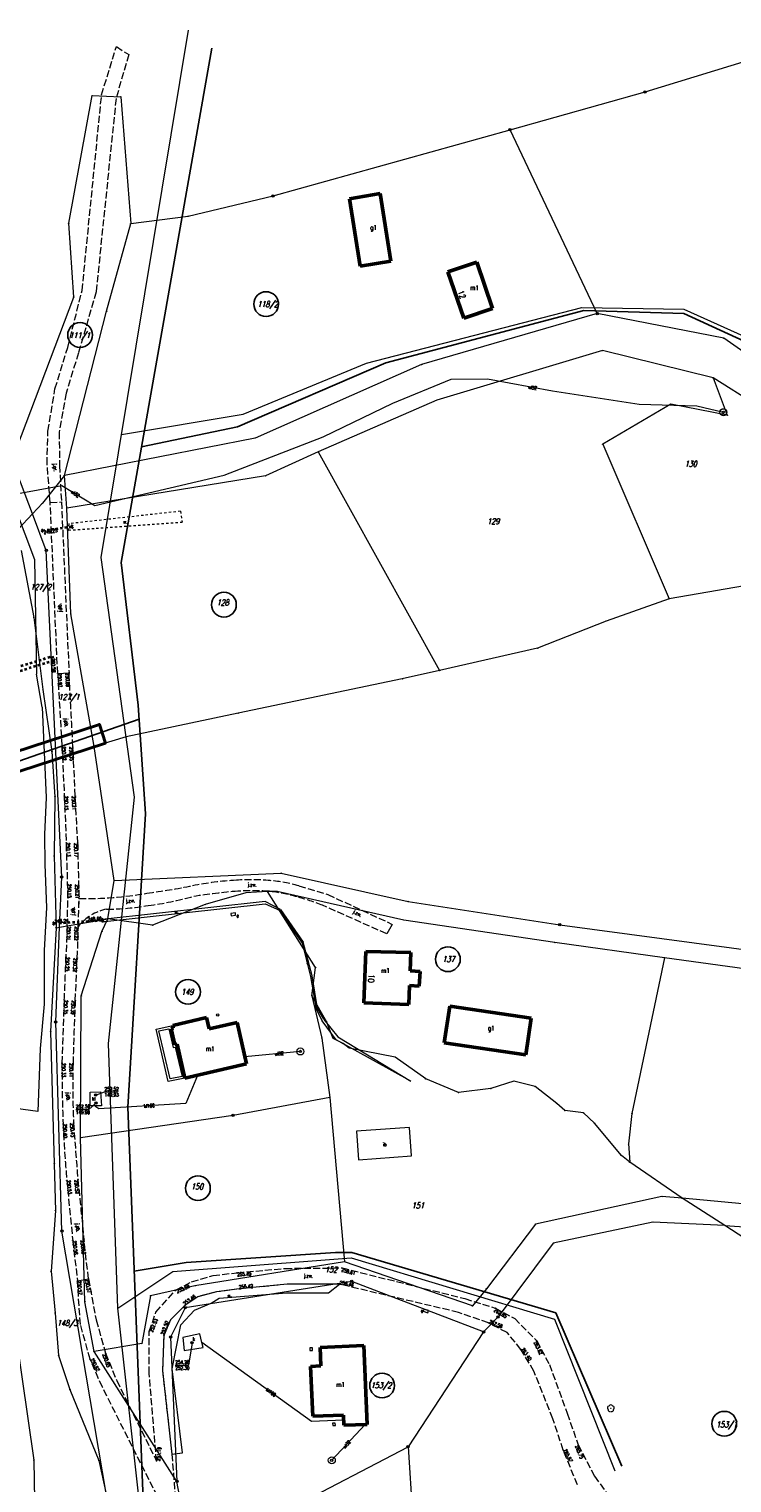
# Model space of a CAD drawing. Header units: metres. Extents: x 8389512 to 8390482, y 5507926 to 5510333.
# Tile 47 of 49: x 8390108 to 8390258, y 5509765 to 5510076. Entities that reach past the tile are written whole.
import ezdxf
from ezdxf.enums import TextEntityAlignment as Align

# ---------------------------------------------------------------- set-up
doc = ezdxf.new("R2010")
doc.units = ezdxf.units.M
doc.header["$MEASUREMENT"] = 0
for name, pattern in [('1', [0]), ('2_14', [1, -1]), ('2_OTDI', [0]), ('2_OTKJ', [2, 1.5, -0.5]), ('2_OTKR', [0]), ('2_OTKZ_B', [1, 0.5, -0.5]), ('2_OTWM', [1, 0.5, -0.5]), ('2_OTWP', [0]), ('3_EGBB03', [0]), ('3_EGBO', [0]), ('3_EGBT', [0]), ('3_EGBU_A', [0]), ('4_SUKM', [0]), ('4_SUKP', [0]), ('4_SUPK', [0]), ('4_SUWP', [0])]:
    doc.linetypes.add(name, pattern=pattern)
doc.layers.get('0').update_dxf_attribs({"color": 252, "linetype": 'CONTINUOUS', "lineweight": 100})
for name, color, linetype, lineweight in [('Dzialki', 252, '1', 18), ('EADTD_T_0', 252, 'CONTINUOUS', 25), ('EGBB_E_T_0', 252, 'CONTINUOUS', 20), ('EGBB_L_0', 252, '3_EGBU_A', 50), ('EGBE_L_0', 252, '3_EGBT', 18), ('EGBE_L_4', 252, '3_EGBO', 18), ('EGBE_T_0', 252, 'CONTINUOUS', 18), ('Numery_dzialek', 252, 'CONTINUOUS', 13), ('OTD_E_T_7', 252, 'CONTINUOUS', 0), ('OTD_L_14', 252, '2_OTDI', 18), ('OTK_E_T_0', 252, 'CONTINUOUS', 0), ('OTK_E_T_4', 252, 'CONTINUOUS', 0), ('OTK_L_0', 252, '2_OTKJ', 18), ('OTK_L_5', 252, 'CONTINUOUS', 18), ('OTK_L_8', 252, 'CONTINUOUS', 35), ('OTR_T_0', 252, 'CONTINUOUS', 18), ('OTW_E_T_2', 252, 'CONTINUOUS', 0), ('OTW_L_0', 252, '2_OTWP', 18), ('OTW_L_3', 252, 'CONTINUOUS', 18), ('OTZ_T_0', 252, 'CONTINUOUS', 18), ('Oz działek', 3, 'CONTINUOUS', 25), ('PROJEKTOWANA KANALIZACJA', 1, 'CONTINUOUS', 25), ('PROJEKTOWANA WODA', 220, 'CONTINUOUS', 18), ('Punkty', 252, 'CONTINUOUS', 9), ('Rury osłonowe', 20, 'CONTINUOUS', 40), ('SUE_E_T_1', 252, 'CONTINUOUS', 0), ('SUE_T_4', 252, 'CONTINUOUS', 18), ('SUK_E_T_2', 252, 'CONTINUOUS', 0), ('SUK_L_3', 252, '4_SUKM', 18), ('SUP_E_T_1', 7, 'CONTINUOUS', 0), ('SUP_L_1', 252, '4_SUPK', 18), ('SUP_T_4', 7, 'CONTINUOUS', 18), ('SUW_T_3', 252, 'CONTINUOUS', 18), ('SUWP_E_T_0', 5, 'CONTINUOUS', 0), ('SUWP_L_0', 5, '4_SUWP', 18)]:
    doc.layers.add(name, color=color, linetype=linetype, lineweight=lineweight)
for name, color, linetype, lineweight, true_color in [('SUKP_E_T_0', 7, 'CONTINUOUS', 0, 0x803300), ('SUKP_L_0', 7, '4_SUKP', 18, 0x803300), ('SUKR_T_0', 7, 'CONTINUOUS', 18, 0x803300)]:
    doc.layers.add(name, color=color, linetype=linetype, lineweight=lineweight, true_color=true_color)
doc.styles.get("Standard").update_dxf_attribs({"font": 'Simplex.SHX', "width": 0.75})

# ---------------------------------------------------------------- blocks, each defined once
blk = doc.blocks.new('GRT')
at = {"linetype": 'Continuous'}
blk.add_circle((0, 0), 0.25, dxfattribs=at)
blk = doc.blocks.new('GRO')
at = {"linetype": 'Continuous'}
blk.add_circle((0, 0), 0.045, dxfattribs=at)
blk = doc.blocks.new('2_OTRS')
at = {"linetype": 'Continuous'}
blk.add_circle((0, 0), 0.045, dxfattribs=at)
blk = doc.blocks.new('2_OTZL')
at = {"linetype": 'Continuous'}
blk.add_circle((0, 0), 0.045, dxfattribs=at)
for centre, start, end in [((-0.36, 0.12), 102.1445, 221.86), ((0, 0.38), 30.1401, 149.8599), ((0.36, 0.12), 318.14, 77.8555), ((-0.22, -0.3), 174.1482, 293.8542), ((0.22, -0.3), 246.1458, 5.8518)]:
    blk.add_arc(centre, 0.375, start, end, dxfattribs=at)
blk = doc.blocks.new('3_EGBP12_01')
at = {"linetype": 'Continuous'}
blk.add_circle((0, 0), 0.25, dxfattribs=at)
blk = doc.blocks.new('4_SUES')
at = {"linetype": 'Continuous'}
for p, q in [((0.5, 0.25), (-0.5, 0.25)), ((-0.5, 0.25), (-0.5, -0.25)), ((0.5, -0.25), (0.5, 0.25)), ((-0.5, -0.25), (0.5, -0.25))]:
    blk.add_line(p, q, dxfattribs=at)
blk = doc.blocks.new('4_SUPS')
at = {"linetype": 'Continuous'}
blk.add_circle((0, 0), 0.0625, dxfattribs=at)
blk = doc.blocks.new('4_SUPW')
at = {"linetype": 'Continuous'}
blk.add_circle((0, 0), 0.25, dxfattribs=at)
blk = doc.blocks.new('4_SUWS')
at = {"linetype": 'Continuous'}
for radius in [0.75, 0.25]:
    blk.add_circle((0, 0), radius, dxfattribs=at)

msp = doc.modelspace()

# ---------------------------------------------------------------- linework, layer by layer
at = {"layer": 'Dzialki'}
for p, q in [((8390239.54, 5510062.19), (8390283.23, 5510075.65)), ((8390116.24, 5510034.1), (8390121.26, 5510061.43)), ((8390121.26, 5510061.43), (8390127.38, 5510061.19)), ((8390210.65, 5510054.13), (8390239.54, 5510062.19)), ((8390127.38, 5510061.19), (8390129.53, 5510034.05)), ((8390159.96, 5510039.97), (8390210.65, 5510054.13)), ((8390229.32, 5510014.8), (8390210.65, 5510054.13)), ((8390141.83, 5510035.62), (8390159.96, 5510039.97)), ((8390117.31, 5510018.32), (8390116.24, 5510034.1)), ((8390124.36, 5510015.28), (8390129.53, 5510034.05)), ((8390129.53, 5510034.05), (8390141.83, 5510035.62)), ((8390104.15, 5509983.43), (8390117.31, 5510018.32)), ((8390115.34, 5509980.16), (8390124.36, 5510015.28)), ((8390229.32, 5510014.8), (8390191.72, 5510003.88)), ((8390256.39, 5510009.5), (8390229.32, 5510014.8)), ((8390275.2, 5509996.32), (8390256.39, 5510009.5)), ((8390230.45, 5510006.87), (8390195.02, 5509996.3)), ((8390254.09, 5510001.03), (8390230.45, 5510006.87)), ((8390191.72, 5510003.88), (8390156.13, 5509988.17)), ((8390263.19, 5509995.35), (8390254.09, 5510001.03)), ((8390254.09, 5510001.03), (8390257.14, 5509993.04)), ((8390195.02, 5509996.3), (8390169.63, 5509985.22)), ((8390245.05, 5509995.39), (8390230.5, 5509986.85)), ((8390257.14, 5509993.04), (8390245.05, 5509995.39)), ((8390156.13, 5509988.17), (8390115.34, 5509980.16)), ((8390230.5, 5509986.85), (8390244.68, 5509953.78)), ((8390169.63, 5509985.22), (8390158.32, 5509980.05)), ((8390169.63, 5509985.22), (8390195.59, 5509938.42)), ((8390108.49, 5509971.95), (8390104.15, 5509983.43)), ((8390115.34, 5509980.16), (8390110.63, 5509974.2)), ((8390115.86, 5509973.18), (8390115.34, 5509980.16)), ((8390158.32, 5509980.05), (8390115.86, 5509973.18)), ((8390108.49, 5509971.95), (8390105.4, 5509968.69)), ((8390110.63, 5509974.2), (8390108.49, 5509971.95)), ((8390111.45, 5509964.13), (8390108.49, 5509971.95)), ((8390116.71, 5509950.56), (8390115.86, 5509973.18)), ((8390106.09, 5509964.12), (8390108.8, 5509949.78)), ((8390114.74, 5509894.26), (8390111.45, 5509964.13)), ((8390265.54, 5509957.36), (8390244.68, 5509953.78)), ((8390244.68, 5509953.78), (8390231.19, 5509949.02)), ((8390108.8, 5509949.78), (8390110.71, 5509934.39)), ((8390121.72, 5509922.15), (8390116.71, 5509950.56)), ((8390231.19, 5509949.02), (8390216.55, 5509943.2)), ((8390216.55, 5509943.2), (8390195.59, 5509938.42)), ((8390195.59, 5509938.42), (8390187.59, 5509936.63)), ((8390110.71, 5509934.39), (8390112.66, 5509921.12)), ((8390187.59, 5509936.63), (8390152.48, 5509929.29)), ((8390152.48, 5509929.29), (8390128.53, 5509924.22)), ((8390128.53, 5509924.22), (8390121.72, 5509922.15)), ((8390125.98, 5509893.52), (8390121.72, 5509922.15)), ((8390112.66, 5509921.12), (8390113.3, 5509911.44)), ((8390113.3, 5509911.44), (8390113.13, 5509898.76)), ((8390113.13, 5509898.76), (8390113.53, 5509883.4)), ((8390114.3, 5509883.53), (8390114.74, 5509894.26)), ((8390124.63, 5509885.29), (8390125.98, 5509893.52)), ((8390125.98, 5509893.52), (8390161.71, 5509895.08)), ((8390161.71, 5509895.08), (8390188.84, 5509889.03)), ((8390154.17, 5509890.91), (8390145.46, 5509888.39)), ((8390158.76, 5509891.16), (8390154.17, 5509890.91)), ((8390160.85, 5509891.17), (8390158.76, 5509891.16)), ((8390169.05, 5509874.92), (8390158.76, 5509891.16)), ((8390187.91, 5509885.06), (8390160.85, 5509891.17)), ((8390145.46, 5509888.39), (8390134.18, 5509883.93)), ((8390188.84, 5509889.03), (8390221.3, 5509884.05)), ((8390114.3, 5509883.53), (8390124.63, 5509885.29)), ((8390123.36, 5509882.58), (8390124.63, 5509885.29)), ((8390134.18, 5509883.93), (8390124.63, 5509885.29)), ((8390220.26, 5509880.23), (8390187.91, 5509885.06)), ((8390113.53, 5509883.4), (8390112.37, 5509861.25)), ((8390113.47, 5509863.27), (8390114.3, 5509883.53)), ((8390113.53, 5509883.4), (8390114.3, 5509883.53)), ((8390118.94, 5509868.82), (8390123.36, 5509882.58)), ((8390221.3, 5509884.05), (8390312.86, 5509871.69)), ((8390243.7, 5509876.98), (8390220.26, 5509880.23)), ((8390168.29, 5509868.87), (8390169.05, 5509874.92)), ((8390243.7, 5509876.98), (8390236.73, 5509843.71)), ((8390313.37, 5509867.32), (8390243.7, 5509876.98)), ((8390118.76, 5509838.47), (8390118.94, 5509868.82)), ((8390171.47, 5509863.21), (8390168.29, 5509868.87)), ((8390168.29, 5509868.87), (8390170.37, 5509859.79)), ((8390114.81, 5509818.53), (8390113.47, 5509863.27)), ((8390171.78, 5509862.46), (8390171.47, 5509863.21)), ((8390172.82, 5509859.75), (8390171.78, 5509862.46)), ((8390112.37, 5509861.25), (8390113.15, 5509832.92)), ((8390170.37, 5509859.79), (8390172.08, 5509847.07)), ((8390174.94, 5509858.62), (8390172.82, 5509859.75)), ((8390176.25, 5509857.67), (8390174.94, 5509858.62)), ((8390186.07, 5509855.74), (8390176.25, 5509857.67)), ((8390192.63, 5509851.06), (8390186.07, 5509855.74)), ((8390199.64, 5509848.17), (8390192.63, 5509851.06)), ((8390211.48, 5509850.62), (8390206.55, 5509849.02)), ((8390216.03, 5509849.43), (8390211.48, 5509850.62)), ((8390172.08, 5509847.07), (8390151.42, 5509843.27)), ((8390172.08, 5509847.07), (8390175.22, 5509811.96)), ((8390206.55, 5509849.02), (8390199.64, 5509848.17)), ((8390220.68, 5509845.8), (8390216.03, 5509849.43)), ((8390222.38, 5509844.29), (8390220.68, 5509845.8)), ((8390226.37, 5509843.81), (8390222.38, 5509844.29)), ((8390228.71, 5509841.62), (8390226.37, 5509843.81)), ((8390236.73, 5509843.71), (8390236, 5509837.16)), ((8390151.42, 5509843.27), (8390118.76, 5509838.47)), ((8390234.49, 5509834.67), (8390228.71, 5509841.62)), ((8390119.72, 5509803.4), (8390118.76, 5509838.47)), ((8390236.26, 5509833.26), (8390234.49, 5509834.67)), ((8390236, 5509837.16), (8390236.26, 5509833.26)), ((8390113.15, 5509832.92), (8390113.41, 5509822.87)), ((8390247.45, 5509825.53), (8390236.26, 5509833.26)), ((8390243.14, 5509825.93), (8390216.12, 5509820)), ((8390247.45, 5509825.53), (8390243.14, 5509825.93)), ((8390289.64, 5509821.62), (8390247.45, 5509825.53)), ((8390256.62, 5509819.73), (8390247.45, 5509825.53)), ((8390113.41, 5509822.87), (8390112.48, 5509809.94)), ((8390216.12, 5509820), (8390205.6, 5509806.19)), ((8390241.22, 5509820.45), (8390219.9, 5509815.92)), ((8390256.62, 5509819.73), (8390241.22, 5509820.45)), ((8390263.53, 5509815.26), (8390256.62, 5509819.73)), ((8390256.62, 5509819.73), (8390291.34, 5509817.28)), ((8390124.35, 5509761.98), (8390114.81, 5509818.53)), ((8390219.9, 5509815.92), (8390208.09, 5509800.17)), ((8390102.45, 5509813.6), (8390108.82, 5509769.52)), ((8390112.48, 5509809.94), (8390113.33, 5509800.98)), ((8390175.22, 5509811.96), (8390143.24, 5509806.81)), ((8390202.62, 5509802.5), (8390175.22, 5509811.96)), ((8390143.24, 5509806.81), (8390133.75, 5509804.68)), ((8390176.8, 5509807.76), (8390141.16, 5509802.13)), ((8390205, 5509796.96), (8390176.8, 5509807.76)), ((8390121.68, 5509792.79), (8390119.72, 5509803.4)), ((8390133.75, 5509804.68), (8390131.87, 5509794.48)), ((8390205.6, 5509806.19), (8390202.62, 5509802.5)), ((8390113.33, 5509800.98), (8390114.09, 5509791.89)), ((8390141.16, 5509802.13), (8390138.05, 5509795.86)), ((8390208.09, 5509800.17), (8390205, 5509796.96)), ((8390131.87, 5509794.48), (8390121.68, 5509792.79)), ((8390138.05, 5509795.86), (8390139.39, 5509764.98)), ((8390205, 5509796.96), (8390188.85, 5509772.39)), ((8390114.09, 5509791.89), (8390116.51, 5509784.63)), ((8390139.39, 5509764.98), (8390121.68, 5509792.79)), ((8390116.51, 5509784.63), (8390122.69, 5509769.45)), ((8390163.68, 5509759.22), (8390188.85, 5509772.39)), ((8390188.85, 5509772.39), (8390191.79, 5509728.52)), ((8390108.82, 5509769.52), (8390108.91, 5509760.87)), ((8390122.69, 5509769.45), (8390124.35, 5509761.98)), ((8390141.18, 5509755.62), (8390139.39, 5509764.98))]:
    msp.add_line(p, q, dxfattribs=at)
at = {"layer": 'EGBB_L_0', "linetype": '3_EGBB03'}
for p, q in [((8390182.84, 5510040.49), (8390176.29, 5510039.33)), ((8390185.19, 5510025.99), (8390182.84, 5510040.49)), ((8390176.29, 5510039.33), (8390178.61, 5510024.94)), ((8390178.61, 5510024.94), (8390185.19, 5510025.99)), ((8390197.37, 5510023.71), (8390203.53, 5510025.82)), ((8390203.53, 5510025.82), (8390206.87, 5510015.89)), ((8390200.77, 5510013.84), (8390197.37, 5510023.71)), ((8390206.87, 5510015.89), (8390200.77, 5510013.84)), ((8390196.59, 5509858.82), (8390197.77, 5509866.67)), ((8390197.77, 5509866.67), (8390215.21, 5509864.06)), ((8390215.21, 5509864.06), (8390214.07, 5509856.2)), ((8390214.07, 5509856.2), (8390196.59, 5509858.82))]:
    msp.add_line(p, q, dxfattribs=at)
at = {"layer": 'EGBB_L_0', "linetype": '3_EGBU_A'}
for p, q in [((8390179.84, 5509878.35), (8390179.39, 5509867.32)), ((8390189.41, 5509878.11), (8390179.84, 5509878.35)), ((8390189.27, 5509874.17), (8390189.41, 5509878.11)), ((8390191.43, 5509874.07), (8390189.27, 5509874.17)), ((8390191.25, 5509870.95), (8390191.43, 5509874.07)), ((8390189.03, 5509867), (8390189.15, 5509871.04)), ((8390189.15, 5509871.04), (8390191.25, 5509870.95)), ((8390179.39, 5509867.32), (8390189.03, 5509867)), ((8390138.49, 5509862.5), (8390145.74, 5509864.2)), ((8390138.62, 5509861.92), (8390138.49, 5509862.5)), ((8390145.74, 5509864.2), (8390146.3, 5509861.77)), ((8390146.3, 5509861.77), (8390152.25, 5509863.13)), ((8390152.25, 5509863.13), (8390154.3, 5509854.29)), ((8390138.14, 5509861.81), (8390138.62, 5509861.92)), ((8390138.93, 5509858.38), (8390138.14, 5509861.81)), ((8390139.43, 5509858.5), (8390138.93, 5509858.38)), ((8390141.12, 5509851.21), (8390139.43, 5509858.5)), ((8390154.3, 5509854.29), (8390141.12, 5509851.21)), ((8390179.4, 5509794.02), (8390170.04, 5509793.64)), ((8390180.06, 5509777.16), (8390179.4, 5509794.02)), ((8390170.04, 5509793.64), (8390170.19, 5509789.67)), ((8390170.19, 5509789.67), (8390168, 5509789.58)), ((8390168, 5509789.58), (8390168.47, 5509778.9)), ((8390168.47, 5509778.9), (8390175.02, 5509779.15)), ((8390175.02, 5509779.15), (8390175.1, 5509776.99)), ((8390175.1, 5509776.99), (8390180.06, 5509777.16))]:
    msp.add_line(p, q, dxfattribs=at)
at = {"layer": 'EGBE_L_0', "linetype": '3_EGBT'}
for p, q in [((8390134.93, 5509861.74), (8390138.49, 5509862.5)), ((8390138.49, 5509862.5), (8390138.62, 5509861.92)), ((8390137.54, 5509850.54), (8390134.93, 5509861.74)), ((8390135.53, 5509861.36), (8390137.63, 5509861.8)), ((8390137.92, 5509851.12), (8390135.53, 5509861.36)), ((8390137.63, 5509861.8), (8390138.56, 5509857.78)), ((8390138.62, 5509861.92), (8390138.14, 5509861.81)), ((8390138.14, 5509861.81), (8390138.93, 5509858.38)), ((8390138.56, 5509857.78), (8390139.05, 5509857.89)), ((8390138.93, 5509858.38), (8390139.43, 5509858.5)), ((8390139.05, 5509857.89), (8390140.52, 5509851.61)), ((8390139.43, 5509858.5), (8390141.12, 5509851.21)), ((8390141.12, 5509851.21), (8390137.54, 5509850.54)), ((8390140.52, 5509851.61), (8390137.92, 5509851.12))]:
    msp.add_line(p, q, dxfattribs=at)
at = {"layer": 'EGBE_L_4', "linetype": '3_EGBO'}
for p, q in [((8390168.38, 5509793.57), (8390167.82, 5509793.55)), ((8390167.82, 5509793.55), (8390167.85, 5509792.95)), ((8390167.85, 5509792.95), (8390168.41, 5509792.98)), ((8390168.41, 5509792.98), (8390168.38, 5509793.57)), ((8390173.28, 5509777.46), (8390172.7, 5509777.44)), ((8390172.7, 5509777.44), (8390172.72, 5509776.9)), ((8390172.72, 5509776.9), (8390173.3, 5509776.92)), ((8390173.3, 5509776.92), (8390173.28, 5509777.46))]:
    msp.add_line(p, q, dxfattribs=at)
at = {"layer": 'OTD_L_14', "linetype": '2_OTDI'}
for p, q in [((8390189.17, 5509840.71), (8390177.81, 5509839.93)), ((8390189.59, 5509834.59), (8390189.17, 5509840.71)), ((8390177.81, 5509839.93), (8390178.24, 5509833.75)), ((8390178.24, 5509833.75), (8390189.59, 5509834.59))]:
    msp.add_line(p, q, dxfattribs=at)
at = {"layer": 'OTK_L_0', "linetype": '2_OTKJ'}
for p, q in [((8390123.28, 5510061.58), (8390126.44, 5510071.9)), ((8390126.44, 5510071.9), (8390129.1, 5510070.18)), ((8390129.1, 5510070.18), (8390126.37, 5510060.81)), ((8390119.12, 5510019.75), (8390123.28, 5510061.58)), ((8390126.37, 5510060.81), (8390122.1, 5510019.41)), ((8390116.04, 5510007.56), (8390119.12, 5510019.75)), ((8390122.1, 5510019.41), (8390118.34, 5510006.37)), ((8390113.31, 5509998.69), (8390116.04, 5510007.56)), ((8390118.34, 5510006.37), (8390115.67, 5509997.75)), ((8390111.8, 5509989.63), (8390113.31, 5509998.69)), ((8390115.67, 5509997.75), (8390114.21, 5509989.43)), ((8390111.62, 5509982.56), (8390111.8, 5509989.63)), ((8390114.21, 5509989.43), (8390114.28, 5509982.28)), ((8390112.28, 5509974.37), (8390111.62, 5509982.56)), ((8390114.28, 5509982.28), (8390114.69, 5509974.49)), ((8390112.28, 5509974.37), (8390114.69, 5509974.49)), ((8390113.89, 5509937.81), (8390112.28, 5509974.37)), ((8390114.69, 5509974.49), (8390116.31, 5509937.95)), ((8390113.89, 5509937.81), (8390114.8, 5509922.18)), ((8390114.8, 5509922.18), (8390115.3, 5509911.57)), ((8390117.66, 5509911.61), (8390117.13, 5509922.16)), ((8390115.3, 5509911.57), (8390115.73, 5509901.62)), ((8390118.17, 5509901.52), (8390117.66, 5509911.61)), ((8390165.47, 5509892.36), (8390171.67, 5509890.53)), ((8390171.67, 5509890.53), (8390185.47, 5509884.14)), ((8390118.28, 5509883.66), (8390118.47, 5509889.65)), ((8390184.28, 5509882.11), (8390170.56, 5509888.21)), ((8390115.89, 5509883.74), (8390115.64, 5509877.14)), ((8390117.65, 5509867.84), (8390118.06, 5509876.95)), ((8390115.29, 5509867.95), (8390114.8, 5509854.45)), ((8390115.84, 5509829.38), (8390117.1, 5509816.45)), ((8390117.1, 5509816.45), (8390118.12, 5509807.87)), ((8390120.48, 5509808.32), (8390119.5, 5509816.64)), ((8390147.12, 5509809), (8390152.26, 5509809.62)), ((8390152.26, 5509809.62), (8390162.56, 5509810.54)), ((8390162.56, 5509810.54), (8390174.75, 5509810.64)), ((8390174.75, 5509810.64), (8390200.97, 5509804.08)), ((8390118.74, 5509798.55), (8390118.12, 5509807.87)), ((8390120.48, 5509808.32), (8390122.11, 5509799.51)), ((8390139.15, 5509805.9), (8390142.54, 5509807.67)), ((8390142.54, 5509807.67), (8390147.12, 5509809)), ((8390163.01, 5509807.14), (8390152.69, 5509806.16)), ((8390174.18, 5509807.16), (8390163.01, 5509807.14)), ((8390199.63, 5509801.12), (8390174.18, 5509807.16)), ((8390134.9, 5509801.2), (8390139.15, 5509805.9)), ((8390143.85, 5509804.48), (8390141.06, 5509802.58)), ((8390147.88, 5509805.52), (8390143.85, 5509804.48)), ((8390152.69, 5509806.16), (8390147.88, 5509805.52)), ((8390200.97, 5509804.08), (8390207.49, 5509802.06)), ((8390133.49, 5509797.07), (8390134.9, 5509801.2)), ((8390141.06, 5509802.58), (8390138, 5509799.56)), ((8390206.07, 5509798.88), (8390199.63, 5509801.12)), ((8390207.49, 5509802.06), (8390211.65, 5509799.8)), ((8390120.83, 5509791.09), (8390118.74, 5509798.55)), ((8390122.11, 5509799.51), (8390124.14, 5509792.4)), ((8390133.46, 5509788.09), (8390133.49, 5509797.07)), ((8390138, 5509799.56), (8390136.62, 5509796.24)), ((8390210.04, 5509796.81), (8390206.07, 5509798.88)), ((8390211.65, 5509799.8), (8390216.38, 5509795.04)), ((8390136.62, 5509796.24), (8390136.3, 5509788.67)), ((8390213, 5509793.22), (8390210.04, 5509796.81)), ((8390216.38, 5509795.04), (8390219.08, 5509789.99)), ((8390123.46, 5509785.12), (8390120.83, 5509791.09)), ((8390124.14, 5509792.4), (8390126.51, 5509786.55)), ((8390215.77, 5509788.54), (8390213, 5509793.22)), ((8390135.03, 5509769.34), (8390133.46, 5509788.09)), ((8390136.3, 5509788.67), (8390138.32, 5509770.81)), ((8390219.82, 5509778.37), (8390215.77, 5509788.54)), ((8390219.08, 5509789.99), (8390222.9, 5509779.54)), ((8390135.24, 5509761.76), (8390123.46, 5509785.12)), ((8390126.51, 5509786.55), (8390135.03, 5509769.34)), ((8390222.9, 5509779.54), (8390225.23, 5509772.78)), ((8390222.04, 5509771.65), (8390219.82, 5509778.37)), ((8390225.23, 5509772.78), (8390228.73, 5509766.07)), ((8390138.32, 5509770.81), (8390139.13, 5509760.35)), ((8390225.08, 5509764.22), (8390222.04, 5509771.65)), ((8390228.73, 5509766.07), (8390231.52, 5509762.23))]:
    msp.add_line(p, q, dxfattribs=at)
at = {"layer": 'OTK_L_0', "linetype": '2_14'}
for p, q in [((8390113.89, 5509937.81), (8390116.31, 5509937.95)), ((8390185.47, 5509884.14), (8390184.28, 5509882.11)), ((8390118.12, 5509807.87), (8390120.48, 5509808.32))]:
    msp.add_line(p, q, dxfattribs=at)
at = {"layer": 'OTK_L_0', "linetype": '2_OTKJ'}
for centre, radius, start, end in [((8388325.48, 5509837.26), 1793.66, 2.71302, 3.21809), ((8389681.66, 5509883.27), 434.46, 0.8577, 2.4207), ((8391180.87, 5509922.53), 1062.92, 181.13242, 181.77253), ((8390156.36, 5509821.64), 72.07, 93.3781, 100.9169), ((8390155.11, 5509845.32), 48.36, 84.9939, 93.5438), ((8390157.05, 5509863.84), 29.74, 73.5509, 85.6097), ((8390119.6, 5509967.89), 78.25, 269.1736, 279.8187), ((8390110.81, 5510054.67), 165.37, 277.6911, 281.1252), ((8390160.23, 5509786.18), 105.34, 94.2526, 99.4415), ((8390155.66, 5509843.77), 47.57, 85.9259, 93.9009), ((8390154.49, 5509852.31), 39.18, 74.2881, 83.3321), ((8389865.25, 5509894.07), 250.85, 357.6394, 359.0175), ((8371646.87, 5510448.46), 18480.05, 358.248637, 358.267199), ((8390126.24, 5509877.49), 10.07, 100.7576, 142.2033), ((8390124.02, 5509942.77), 55.38, 270.3576, 279.5839), ((8390122.75, 5509965.94), 78.49, 277.6806, 284.9143), ((8390151.37, 5509839.64), 52.22, 68.4444, 74.7612), ((8389931.32, 5509886.43), 186.99, 357.0943, 359.1533), ((8389810.56, 5509884.36), 305.17, 356.9176, 358.6436), ((8390622.82, 5509843.45), 505.76, 177.2351, 178.7583), ((8390441.48, 5509853.65), 326.67, 179.8597, 182.1407), ((8390319.46, 5509849.73), 202.34, 178.676, 182.2931), ((8390368.15, 5509852.41), 253.35, 182.4786, 185.2133), ((8390947, 5509898.64), 831.67, 183.93, 184.76684), ((8393708.47, 5510184.07), 3607.72, 185.63988, 185.84557)]:
    msp.add_arc(centre, radius, start, end, dxfattribs=at)
at = {"layer": 'OTK_L_5', "linetype": '2_OTKR'}
for p, q in [((8390123.36, 5509884.7), (8390158.24, 5509888.54)), ((8390158.26, 5509889.06), (8390123.41, 5509885.19)), ((8390158.24, 5509888.54), (8390161.32, 5509887.15)), ((8390161.56, 5509887.33), (8390158.26, 5509889.06)), ((8390161.56, 5509887.33), (8390166.41, 5509880.32)), ((8390161.32, 5509887.15), (8390166.17, 5509880.09)), ((8390166.17, 5509880.09), (8390167.98, 5509873)), ((8390168.36, 5509873.12), (8390166.41, 5509880.32)), ((8390167.98, 5509873), (8390169.16, 5509866.03)), ((8390169.5, 5509866.15), (8390168.36, 5509873.12)), ((8390169.16, 5509866.03), (8390170.44, 5509863.49)), ((8390170.79, 5509863.78), (8390169.5, 5509866.15)), ((8390173.47, 5509859.43), (8390170.44, 5509863.49)), ((8390170.79, 5509863.78), (8390173.85, 5509860.1)), ((8390189.43, 5509850.57), (8390173.47, 5509859.43)), ((8390173.85, 5509860.1), (8390189.43, 5509850.57)), ((8390163.01, 5509807.14), (8390152.69, 5509806.16)), ((8390174.18, 5509807.16), (8390163.01, 5509807.14)), ((8390171.85, 5509805.31), (8390174.18, 5509807.16)), ((8390143.85, 5509804.48), (8390141.06, 5509802.58)), ((8390147.88, 5509805.52), (8390143.85, 5509804.48)), ((8390146.75, 5509803.08), (8390148.4, 5509804.14)), ((8390152.69, 5509806.16), (8390147.88, 5509805.52)), ((8390148.4, 5509804.14), (8390162.94, 5509805.28)), ((8390162.94, 5509805.28), (8390171.85, 5509805.31)), ((8390141.06, 5509802.58), (8390138, 5509799.56)), ((8390140.26, 5509798.49), (8390143.12, 5509801.62)), ((8390143.12, 5509801.62), (8390146.75, 5509803.08)), ((8390138, 5509799.56), (8390136.62, 5509796.24)), ((8390138.37, 5509789.09), (8390140.26, 5509798.49)), ((8390136.62, 5509796.24), (8390136.3, 5509788.67)), ((8390136.3, 5509788.67), (8390138.32, 5509770.81)), ((8390140.61, 5509771.12), (8390138.37, 5509789.09)), ((8390138.32, 5509770.81), (8390140.61, 5509771.12))]:
    msp.add_line(p, q, dxfattribs=at)
at = {"layer": 'OTK_L_5', "linetype": '2_14'}
msp.add_line((8390123.41, 5509885.19), (8390123.36, 5509884.7), dxfattribs=at)
at = {"layer": 'OTK_L_8', "linetype": '2_OTKJ'}
for p, q in [((8390110.39, 5509968.69), (8390110.78, 5509968.39)), ((8390110.48, 5509968), (8390110.78, 5509968.39)), ((8390110.78, 5509968.39), (8390111.24, 5509968.45)), ((8390111.71, 5509968.52), (8390112.17, 5509968.58)), ((8390112.63, 5509968.64), (8390113.1, 5509968.7)), ((8390113.56, 5509968.76), (8390114.02, 5509968.83)), ((8390114.49, 5509968.89), (8390114.95, 5509968.95)), ((8390115.41, 5509969.01), (8390115.88, 5509969.07)), ((8390116.34, 5509969.14), (8390116.83, 5509969.2)), ((8390116.83, 5509969.2), (8390117.13, 5509969.6)), ((8390116.83, 5509969.2), (8390117.23, 5509968.9)), ((8390112.86, 5509884.68), (8390113.23, 5509884.36)), ((8390112.91, 5509883.99), (8390113.23, 5509884.36)), ((8390113.23, 5509884.36), (8390113.71, 5509884.39)), ((8390114.19, 5509884.42), (8390114.67, 5509884.45)), ((8390115.15, 5509884.48), (8390115.63, 5509884.51)), ((8390116.11, 5509884.54), (8390116.59, 5509884.57)), ((8390117.07, 5509884.6), (8390117.55, 5509884.63)), ((8390118.03, 5509884.66), (8390118.51, 5509884.69)), ((8390118.99, 5509884.72), (8390119.47, 5509884.75)), ((8390119.95, 5509884.78), (8390120.43, 5509884.81)), ((8390120.91, 5509884.85), (8390121.39, 5509884.88)), ((8390121.87, 5509884.91), (8390122.35, 5509884.94)), ((8390122.84, 5509884.97), (8390123.33, 5509885)), ((8390123.33, 5509885), (8390123.66, 5509885.37)), ((8390123.33, 5509885), (8390123.71, 5509884.67))]:
    msp.add_line(p, q, dxfattribs=at)
at = {"layer": 'OTK_L_8', "linetype": '2_OTKZ_B'}
for p, q in [((8390098.39, 5509937.09), (8390112.72, 5509941.48)), ((8390113.02, 5509940.52), (8390098.58, 5509936.09)), ((8390112.72, 5509941.48), (8390113.02, 5509940.52))]:
    msp.add_line(p, q, dxfattribs=at)
at = {"layer": 'OTW_L_0', "linetype": '2_OTWP'}
for p, q in [((8390102.52, 5509979.2), (8390108.92, 5509962.15)), ((8390108.92, 5509962.15), (8390109.33, 5509937.67)), ((8390110.58, 5509930.57), (8390109.33, 5509937.67)), ((8390110.58, 5509930.57), (8390111.39, 5509911.29)), ((8390111.39, 5509911.29), (8390111.06, 5509903.37)), ((8390111.06, 5509903.37), (8390111.12, 5509896.92)), ((8390111.12, 5509896.92), (8390111.48, 5509887.73)), ((8390111.48, 5509887.73), (8390110.97, 5509878.57)), ((8390110.97, 5509878.57), (8390111.02, 5509867.03)), ((8390111.02, 5509867.03), (8390110.11, 5509857.56)), ((8390110.11, 5509857.56), (8390109.62, 5509844.1))]:
    msp.add_line(p, q, dxfattribs=at)
at = {"layer": 'OTW_L_0', "linetype": '2_14'}
msp.add_line((8390109.62, 5509844.1), (8390103.39, 5509844.94), dxfattribs=at)
at = {"layer": 'OTW_L_3', "linetype": '2_OTWM'}
for p, q in [((8390140.16, 5509972.51), (8390116.24, 5509969.83)), ((8390140.16, 5509972.51), (8390140.53, 5509970.19)), ((8390116.17, 5509968.46), (8390140.53, 5509970.19)), ((8390116.24, 5509969.83), (8390116.17, 5509968.46))]:
    msp.add_line(p, q, dxfattribs=at)
at = {"layer": 'Oz działek', "linetype": 'Continuous'}
for centre in [(8390158.48, 5510016.82), (8390118.68, 5510010.21), (8390149.45, 5509952.52), (8390197.36, 5509876.68), (8390141.77, 5509869.7), (8390143.89, 5509827.7), (8390183.29, 5509785.49), (8390256.48, 5509777.31)]:
    msp.add_circle(centre, 2.65, dxfattribs=at)
at = {"layer": 'PROJEKTOWANA KANALIZACJA', "linetype": 'Continuous'}
for p, q in [((8390146.84, 5510071.6), (8390127.45, 5509961.56)), ((8390184.11, 5510004.22), (8390226.47, 5510015.43)), ((8390226.47, 5510015.43), (8390247.8, 5510014.83)), ((8390247.8, 5510014.83), (8390280.35, 5509999.85)), ((8390152.35, 5509990.57), (8390184.11, 5510004.22)), ((8390131.8, 5509986.27), (8390152.35, 5509990.57)), ((8390127.45, 5509961.56), (8390131.12, 5509931.04)), ((8390131.12, 5509931.04), (8390132.66, 5509907.81)), ((8390092.04, 5509914.33), (8390131.32, 5509928)), ((8390132.66, 5509907.81), (8390128.86, 5509845.04)), ((8390128.86, 5509845.04), (8390132.21, 5509759.15)), ((8390141.35, 5509811.82), (8390173.34, 5509813.91)), ((8390173.34, 5509813.91), (8390176.8, 5509813.91)), ((8390176.8, 5509813.91), (8390220.47, 5509801.05)), ((8390130.23, 5509809.96), (8390141.35, 5509811.82)), ((8390220.47, 5509801.05), (8390234.55, 5509768.2))]:
    msp.add_line(p, q, dxfattribs=at)
at = {"layer": 'PROJEKTOWANA WODA', "linetype": 'Continuous'}
for p, q in [((8390123.21, 5509962.61), (8390141.87, 5510075.4)), ((8390179.97, 5510004.19), (8390226.05, 5510016.06)), ((8390226.05, 5510016.06), (8390247.83, 5510015.71)), ((8390247.83, 5510015.71), (8390280.06, 5510001.25)), ((8390153.59, 5509993.24), (8390179.97, 5510004.19)), ((8390127.56, 5509988.93), (8390153.59, 5509993.24)), ((8390130.32, 5509911.36), (8390123.21, 5509962.61)), ((8390124.76, 5509858.62), (8390130.32, 5509911.36)), ((8390126.77, 5509802), (8390124.76, 5509858.62)), ((8390170.17, 5509812.29), (8390176.65, 5509812.83)), ((8390176.65, 5509812.83), (8390220.14, 5509799.66)), ((8390126.77, 5509802), (8390138.49, 5509809.91)), ((8390138.49, 5509809.91), (8390170.17, 5509812.29)), ((8390133.61, 5509740.16), (8390126.77, 5509802)), ((8390220.14, 5509799.66), (8390233.09, 5509767.24))]:
    msp.add_line(p, q, dxfattribs=at)
at = {"layer": 'Rury osłonowe', "linetype": 'Continuous'}
msp.add_lwpolyline([(8390097.24, 5509918.54), (8390122.8, 5509926.91), (8390124.11, 5509922.89), (8390098.55, 5509914.53)], close=True, dxfattribs=at)
at = {"layer": 'SUK_L_3', "linetype": '4_SUKM'}
for p, q in [((8390120.84, 5509848.25), (8390123.07, 5509848.29)), ((8390120.86, 5509845.29), (8390120.84, 5509848.25)), ((8390123.07, 5509848.29), (8390123.23, 5509845.33)), ((8390123.23, 5509845.33), (8390120.86, 5509845.29))]:
    msp.add_line(p, q, dxfattribs=at)
at = {"layer": 'SUKP_L_0', "linetype": '4_SUKP'}
for p, q in [((8390143.8, 5509851.84), (8390141.3, 5509845.83)), ((8390122.04, 5509845.11), (8390122.03, 5509845.31)), ((8390122.68, 5509844.65), (8390122.04, 5509845.11)), ((8390141.3, 5509845.83), (8390122.68, 5509844.65)), ((8390168.18, 5509777.78), (8390144.75, 5509794.68)), ((8390175.06, 5509778.04), (8390168.18, 5509777.78))]:
    msp.add_line(p, q, dxfattribs=at)
at = {"layer": 'SUKR_T_0', "linetype": 'Continuous', "lineweight": 0}
for p, q in [((8390122.01, 5509847.61), (8390123.92, 5509848.29)), ((8390123.92, 5509848.29), (8390126.69, 5509848.29)), ((8390117.77, 5509844.56), (8390120.54, 5509844.56)), ((8390122.05, 5509845.9), (8390120.54, 5509844.56)), ((8390142.63, 5509794.62), (8390141.85, 5509789.86)), ((8390139.05, 5509789.86), (8390141.85, 5509789.86))]:
    msp.add_line(p, q, dxfattribs=at)
at = {"layer": 'SUP_L_1', "linetype": '4_SUPK'}
for p, q in [((8390144.32, 5509796.55), (8390140.69, 5509795.78)), ((8390140.69, 5509795.78), (8390140.97, 5509792.95)), ((8390144.75, 5509794.68), (8390144.32, 5509796.55)), ((8390144.99, 5509793.61), (8390144.75, 5509794.68)), ((8390140.97, 5509792.95), (8390144.99, 5509793.61))]:
    msp.add_line(p, q, dxfattribs=at)
at = {"layer": 'SUWP_L_0', "linetype": '4_SUWP'}
for p, q in [((8390185.59, 5509995.64), (8390198.09, 5510000.74)), ((8390198.09, 5510000.74), (8390205.83, 5510000.81)), ((8390205.83, 5510000.81), (8390219.73, 5509998.28)), ((8390219.73, 5509998.28), (8390238.26, 5509995.38)), ((8390170.66, 5509988.42), (8390185.59, 5509995.64)), ((8390238.26, 5509995.38), (8390250.65, 5509995.09)), ((8390250.65, 5509995.09), (8390256.3, 5509993.7)), ((8390149.5, 5509980.24), (8390170.66, 5509988.42)), ((8390104.63, 5509976.18), (8390114.77, 5509978.03)), ((8390114.77, 5509978.03), (8390121.83, 5509973.73)), ((8390121.83, 5509973.73), (8390149.5, 5509980.24)), ((8390165.8, 5509856.94), (8390153.95, 5509855.77)), ((8390172.53, 5509769.5), (8390179.7, 5509777.14))]:
    msp.add_line(p, q, dxfattribs=at)

# ---------------------------------------------------------------- block references
at = {"layer": 'EGBE_T_0'}
msp.add_blockref('3_EGBP12_01', (8390148.14, 5509864.76), dxfattribs=at)
at = {"layer": 'OTR_T_0'}
for p in [(8390110.78, 5509968.39), (8390112.71, 5509937.99), (8390113.89, 5509937.81), (8390116.31, 5509937.95), (8390114.8, 5509922.18), (8390117.13, 5509922.16), (8390115.3, 5509911.57), (8390117.66, 5509911.61), (8390115.73, 5509901.62), (8390118.17, 5509901.52), (8390116.07, 5509889.77), (8390118.47, 5509889.65), (8390113.23, 5509884.36), (8390123.33, 5509885), (8390115.89, 5509883.74), (8390118.28, 5509883.66), (8390115.64, 5509877.14), (8390118.06, 5509876.95), (8390115.29, 5509867.95), (8390117.65, 5509867.84), (8390114.8, 5509854.45), (8390117.18, 5509854.41), (8390115.03, 5509841.45), (8390117.29, 5509841.64), (8390115.84, 5509829.38), (8390118.21, 5509829.52), (8390117.1, 5509816.45), (8390119.5, 5509816.64), (8390152.26, 5509809.62), (8390174.75, 5509810.64), (8390118.12, 5509807.87), (8390120.48, 5509808.32), (8390174.18, 5509807.16), (8390139.15, 5509805.9), (8390152.69, 5509806.16), (8390141.06, 5509802.58), (8390207.49, 5509802.06), (8390133.49, 5509797.07), (8390206.07, 5509798.88), (8390136.62, 5509796.24), (8390216.38, 5509795.04), (8390120.83, 5509791.09), (8390124.14, 5509792.4), (8390213, 5509793.22), (8390225.23, 5509772.78), (8390135.03, 5509769.34), (8390222.04, 5509771.65)]:
    msp.add_blockref('2_OTRS', p, dxfattribs=at)
at = {"layer": 'OTZ_T_0'}
msp.add_blockref('2_OTZL', (8390232.22, 5509780.59), dxfattribs=at)
at = {"layer": 'Punkty'}
for name, p in [('GRO', (8390121.26, 5510061.43)), ('GRT', (8390239.54, 5510062.19)), ('GRO', (8390127.38, 5510061.19)), ('GRT', (8390210.65, 5510054.13)), ('GRT', (8390159.96, 5510039.97)), ('GRO', (8390116.24, 5510034.1)), ('GRO', (8390129.53, 5510034.05)), ('GRO', (8390141.83, 5510035.62)), ('GRO', (8390117.31, 5510018.32)), ('GRO', (8390124.36, 5510015.28)), ('GRT', (8390229.32, 5510014.8)), ('GRO', (8390256.39, 5510009.5)), ('GRO', (8390230.45, 5510006.87)), ('GRO', (8390191.72, 5510003.88)), ('GRO', (8390254.09, 5510001.03)), ('GRO', (8390195.02, 5509996.3)), ('GRO', (8390245.05, 5509995.39)), ('GRO', (8390257.14, 5509993.04)), ('GRO', (8390156.13, 5509988.17)), ('GRO', (8390230.5, 5509986.85)), ('GRO', (8390169.63, 5509985.22)), ('GRO', (8390115.34, 5509980.16)), ('GRO', (8390158.32, 5509980.05)), ('GRO', (8390108.49, 5509971.95)), ('GRO', (8390110.63, 5509974.2)), ('GRO', (8390115.86, 5509973.18)), ('GRT', (8390111.45, 5509964.13)), ('GRO', (8390244.68, 5509953.78)), ('GRO', (8390108.8, 5509949.78)), ('GRO', (8390116.71, 5509950.56)), ('GRO', (8390231.19, 5509949.02)), ('GRO', (8390216.55, 5509943.2)), ('GRO', (8390195.59, 5509938.42)), ('GRO', (8390110.71, 5509934.39)), ('GRO', (8390187.59, 5509936.63)), ('GRO', (8390152.48, 5509929.29)), ('GRO', (8390121.72, 5509922.15)), ('GRO', (8390128.53, 5509924.22)), ('GRO', (8390112.66, 5509921.12)), ('GRO', (8390113.3, 5509911.44)), ('GRO', (8390113.13, 5509898.76)), ('GRT', (8390114.74, 5509894.26)), ('GRO', (8390125.98, 5509893.52)), ('GRO', (8390161.71, 5509895.08)), ('GRO', (8390154.17, 5509890.91)), ('GRO', (8390158.76, 5509891.16)), ('GRO', (8390160.85, 5509891.17)), ('GRO', (8390145.46, 5509888.39)), ('GRO', (8390188.84, 5509889.03)), ('GRO', (8390124.63, 5509885.29)), ('GRO', (8390187.91, 5509885.06)), ('GRT', (8390221.3, 5509884.05)), ('GRO', (8390113.53, 5509883.4)), ('GRO', (8390114.3, 5509883.53)), ('GRO', (8390123.36, 5509882.58)), ('GRO', (8390134.18, 5509883.93)), ('GRO', (8390220.26, 5509880.23)), ('GRO', (8390169.05, 5509874.92)), ('GRO', (8390243.7, 5509876.98)), ('GRO', (8390118.94, 5509868.82)), ('GRO', (8390168.29, 5509868.87)), ('GRT', (8390113.47, 5509863.27)), ('GRO', (8390171.47, 5509863.21)), ('GRO', (8390171.78, 5509862.46)), ('GRO', (8390112.37, 5509861.25)), ('GRO', (8390170.37, 5509859.79)), ('GRO', (8390172.82, 5509859.75)), ('GRO', (8390174.94, 5509858.62)), ('GRO', (8390176.25, 5509857.67)), ('GRO', (8390186.07, 5509855.74)), ('GRO', (8390192.63, 5509851.06)), ('GRO', (8390211.48, 5509850.62)), ('GRO', (8390172.08, 5509847.07)), ('GRO', (8390199.64, 5509848.17)), ('GRO', (8390206.55, 5509849.02)), ('GRO', (8390216.03, 5509849.43)), ('GRO', (8390220.68, 5509845.8)), ('GRO', (8390222.38, 5509844.29)), ('GRO', (8390226.37, 5509843.81)), ('GRO', (8390236.73, 5509843.71)), ('GRT', (8390151.42, 5509843.27)), ('GRO', (8390228.71, 5509841.62)), ('GRO', (8390118.76, 5509838.47)), ('GRO', (8390234.49, 5509834.67)), ('GRO', (8390236, 5509837.16)), ('GRO', (8390113.15, 5509832.92)), ('GRO', (8390236.26, 5509833.26)), ('GRO', (8390243.14, 5509825.93)), ('GRO', (8390247.45, 5509825.53)), ('GRO', (8390113.41, 5509822.87)), ('GRO', (8390216.12, 5509820)), ('GRO', (8390241.22, 5509820.45)), ('GRO', (8390256.62, 5509819.73)), ('GRT', (8390114.81, 5509818.53)), ('GRO', (8390219.9, 5509815.92)), ('GRO', (8390112.48, 5509809.94)), ('GRO', (8390175.22, 5509811.96)), ('GRO', (8390143.24, 5509806.81)), ('GRT', (8390176.8, 5509807.76)), ('GRO', (8390119.72, 5509803.4)), ('GRO', (8390133.75, 5509804.68)), ('GRO', (8390205.6, 5509806.19)), ('GRO', (8390113.33, 5509800.98)), ('GRT', (8390141.16, 5509802.13)), ('GRO', (8390202.62, 5509802.5)), ('GRT', (8390208.09, 5509800.17)), ('GRT', (8390205, 5509796.96)), ('GRO', (8390131.87, 5509794.48)), ('GRT', (8390138.05, 5509795.86)), ('GRO', (8390114.09, 5509791.89)), ('GRO', (8390121.68, 5509792.79)), ('GRO', (8390116.51, 5509784.63)), ('GRT', (8390188.85, 5509772.39)), ('GRO', (8390108.82, 5509769.52)), ('GRO', (8390122.69, 5509769.45)), ('GRT', (8390139.39, 5509764.98))]:
    msp.add_blockref(name, p, dxfattribs=at)
at = {"layer": 'SUE_T_4'}
for p, rotation in [((8390151.43, 5509886.29), 7.63332743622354), ((8390192.65, 5509801.45), 340.4252003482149)]:
    msp.add_blockref('4_SUES', p, dxfattribs=dict(at, rotation=rotation))
at = {"layer": 'SUKR_T_0'}
for p in [(8390122.01, 5509847.61), (8390122.05, 5509845.9), (8390142.63, 5509794.62)]:
    msp.add_blockref('4_SUPS', p, dxfattribs=at)
at = {"layer": 'SUP_T_4'}
for p in [(8390122.01, 5509847.61), (8390122.05, 5509845.9), (8390142.63, 5509794.62)]:
    msp.add_blockref('4_SUPW', p, dxfattribs=at)
at = {"layer": 'SUW_T_3'}
for p in [(8390256.3, 5509993.7), (8390165.8, 5509856.94), (8390172.53, 5509769.5)]:
    msp.add_blockref('4_SUWS', p, dxfattribs=at)

# ---------------------------------------------------------------- texts
at = {"layer": 'EADTD_T_0', "width": 0.7}
for s, rotation, p in [('12', 289.72, (8390199.74, 5510018.63)), ('10', 267.0097, (8390180.36, 5509872.57))]:
    msp.add_text(s, height=1.25, rotation=rotation, dxfattribs=at).set_placement(p, align=Align.CENTER)
at = {"layer": 'EGBB_E_T_0', "width": 0.7}
for s, p in [('g1', (8390180.73, 5510032.69)), ('m1', (8390202.13, 5510019.82)), ('m1', (8390183.08, 5509873.77)), ('g1', (8390205.91, 5509861.44))]:
    msp.add_text(s, height=1, dxfattribs=at).set_placement(p)
for p in [(8390146.52, 5509857.54), (8390174.39, 5509785.68)]:
    msp.add_text('m1', height=1, dxfattribs=at).set_placement(p, align=Align.MIDDLE)
at = {"layer": 'Numery_dzialek', "oblique": 15, "width": 0.7}
for s, p in [('118/2', (8390156.57, 5510017.44)), ('111/1', (8390116.37, 5510010.77)), ('130', (8390247.99, 5509983.26)), ('129', (8390205.76, 5509970.98)), ('127/2', (8390108.04, 5509956.92)), ('128', (8390147.88, 5509953.6)), ('127/1', (8390114.05, 5509933.38)), ('137', (8390196.19, 5509877.33)), ('149', (8390140.3, 5509870.32)), ('150', (8390142.4, 5509828.67)), ('151', (8390189.63, 5509824.62)), ('152', (8390171.05, 5509810.91)), ('148/3', (8390113.72, 5509799.47)), ('153/1', (8390254.74, 5509777.77))]:
    msp.add_text(s, height=1.25, dxfattribs=at).set_placement(p, align=Align.TOP_LEFT)
msp.add_text('153/2', height=1.25, dxfattribs=at).set_placement((8390183.05, 5509785.45), align=Align.MIDDLE)
at = {"layer": 'OTD_E_T_7', "lineweight": 9, "width": 0.7}
msp.add_text('ib', height=0.75, dxfattribs=at).set_placement((8390183.85, 5509837.05), align=Align.MIDDLE)
at = {"layer": 'OTK_E_T_0', "lineweight": 9, "width": 0.7}
for s, rotation, p in [('j.gr.', 274.9697, (8390113.26, 5509981.86)), ('j.pb.', 91.4441, (8390114.38, 5509951.88)), ('j.pb.', 272.0732, (8390115.67, 5509927.25)), ('j.pb.', 88.354, (8390117.21, 5509886.98)), ('j.zw.', 3.3178, (8390129.44, 5509889.1)), ('j.zw.', 333.0198, (8390177.95, 5509886.42)), ('j.pb.', 270.9548, (8390116.1, 5509847.25)), ('j.pb.', 275.8067, (8390118.12, 5509819.24)), ('j.zw.', 359.2748, (8390167.51, 5509808.84))]:
    msp.add_text(s, height=0.75, rotation=rotation, dxfattribs=at).set_placement(p, align=Align.MIDDLE)
msp.add_text('j.zw.', height=0.75, dxfattribs=at).set_placement((8390155.46, 5509892.53), align=Align.MIDDLE)
at = {"layer": 'OTK_E_T_4', "lineweight": 9, "width": 0.7}
for rotation, p in [(5.1173, (8390139.28, 5509886.84)), (288.8247, (8390167.47, 5509876.19)), (8.1909, (8390150.6, 5509804.77))]:
    msp.add_text('w.', height=0.75, rotation=rotation, dxfattribs=at).set_placement(p, align=Align.MIDDLE)
at = {"layer": 'OTR_T_0', "lineweight": 9, "width": 0.7}
for s, rotation, p in [('249.25', 367.6101, (8390110.78, 5509968.39)), ('250.89', 273.1903, (8390116.31, 5509937.95)), ('250.35', 272.9065, (8390117.13, 5509922.16)), ('250.21', 272.8545, (8390117.66, 5509911.61)), ('250.17', 271.1611, (8390118.17, 5509901.52)), ('250.22', 268.9643, (8390118.28, 5509883.66)), ('250.32', 267.39, (8390118.06, 5509876.95)), ('250.39', 267.3008, (8390117.65, 5509867.84)), ('250.41', 269.1186, (8390117.18, 5509854.41)), ('250.43', 273.9735, (8390117.29, 5509841.64)), ('250.52', 275.6481, (8390118.21, 5509829.52)), ('250.63', 276.699, (8390119.5, 5509816.64)), ('255.49', 2.1209, (8390152.26, 5509809.62)), ('258.61', 343.656, (8390174.75, 5509810.64)), ('250.57', 280.4684, (8390120.48, 5509808.32)), ('253.59', 24.7689, (8390139.15, 5509805.9)), ('262.85', 329.1824, (8390207.49, 5509802.06)), ('252.53', 68.2042, (8390133.49, 5509797.07)), ('263.62', 295.7081, (8390216.38, 5509795.04)), ('250.65', 290.5837, (8390124.14, 5509792.4)), ('265.75', 292.8361, (8390225.23, 5509772.78)), ('251.19', 84.6978, (8390135.03, 5509769.34))]:
    msp.add_text(s, height=0.75, rotation=rotation, dxfattribs=at).set_placement(p, align=Align.TOP_LEFT)
for s, rotation, p in [('250.58', 274.1825, (8390112.71, 5509937.99)), ('250.15', 271.2137, (8390116.07, 5509889.77)), ('248.60', 3.6371, (8390123.33, 5509885))]:
    msp.add_text(s, height=0.75, rotation=rotation, dxfattribs=at).set_placement(p, align=Align.RIGHT)
for s, rotation, p in [('250.87', 273.3142, (8390113.89, 5509937.81)), ('250.32', 272.7148, (8390114.8, 5509922.18)), ('250.15', 272.4444, (8390115.3, 5509911.57)), ('250.13', 272.3637, (8390115.73, 5509901.62)), ('248.24', 3.6371, (8390113.23, 5509884.36)), ('250.21', 267.8574, (8390115.89, 5509883.74)), ('250.25', 268.5051, (8390115.64, 5509877.14)), ('250.35', 267.9469, (8390115.29, 5509867.95)), ('250.33', 270.1061, (8390114.8, 5509854.45)), ('250.40', 272.6386, (8390115.03, 5509841.45)), ('250.53', 275.5816, (8390115.84, 5509829.38)), ('250.56', 276.73, (8390117.1, 5509816.45)), ('250.57', 273.8451, (8390118.12, 5509807.87)), ('255.42', 4.9943, (8390152.69, 5509806.16)), ('258.46', 348.8594, (8390174.18, 5509807.16)), ('253.46', 36.0857, (8390141.06, 5509802.58)), ('252.50', 70.3565, (8390136.62, 5509796.24)), ('262.58', 337.1604, (8390206.07, 5509798.88)), ('250.62', 297.9165, (8390120.83, 5509791.09)), ('263.40', 304.4449, (8390213, 5509793.22)), ('265.67', 297.2251, (8390222.04, 5509771.65))]:
    msp.add_text(s, height=0.75, rotation=rotation, dxfattribs=at).set_placement(p)
msp.add_text('250.21', height=0.75, rotation=271.6173, dxfattribs=at).set_placement((8390118.47, 5509889.65), align=Align.TOP_RIGHT)
at = {"layer": 'OTW_E_T_2', "lineweight": 9, "width": 0.7}
msp.add_text('w.', height=0.75, rotation=5.2397, dxfattribs=at).set_placement((8390128.35, 5509970.26), align=Align.MIDDLE)
at = {"layer": 'SUE_E_T_1', "lineweight": 9, "width": 0.7}
msp.add_text('e', height=0.75, dxfattribs=at).set_placement((8390152.15, 5509885.63))
msp.add_text('e', height=0.75, dxfattribs=at).set_placement((8390192.07, 5509801.46), align=Align.MIDDLE_RIGHT)
at = {"layer": 'SUK_E_T_2', "lineweight": 9, "width": 0.7}
msp.add_text('kl', height=0.75, dxfattribs=at).set_placement((8390121.58, 5509846.8), align=Align.MIDDLE)
at = {"layer": 'SUKP_E_T_0', "lineweight": 9, "width": 0.7}
for rotation, p in [(3.6261, (8390133.48, 5509845.33)), (324.09, (8390159.52, 5509784.02))]:
    msp.add_text('kl160', height=0.75, rotation=rotation, dxfattribs=at).set_placement(p, align=Align.MIDDLE)
at = {"layer": 'SUKR_T_0', "lineweight": 9, "width": 0.7}
for s, p in [('252.52', (8390123.92, 5509849.29)), ('149.93', (8390123.92, 5509848.04)), ('252.50', (8390117.77, 5509845.56)), ('149.90', (8390117.77, 5509844.31)), ('254.28', (8390139.05, 5509790.86)), ('252.30', (8390139.05, 5509789.61))]:
    msp.add_text(s, height=0.75, dxfattribs=at).set_placement(p, align=Align.TOP_LEFT)
at = {"layer": 'SUP_E_T_1', "lineweight": 9, "width": 0.7}
msp.add_text('k', height=0.75, dxfattribs=at).set_placement((8390142.74, 5509795.05))
at = {"layer": 'SUWP_E_T_0', "lineweight": 9, "width": 0.7}
for rotation, p in [(353.4024, (8390215.45, 5509998.96)), (328.3185, (8390117.64, 5509976.25)), (5.6774, (8390161.26, 5509856.49)), (46.8814, (8390175.73, 5509772.9))]:
    msp.add_text('wl32', height=0.75, rotation=rotation, dxfattribs=at).set_placement(p, align=Align.MIDDLE)

doc.saveas('drawing.dxf')
